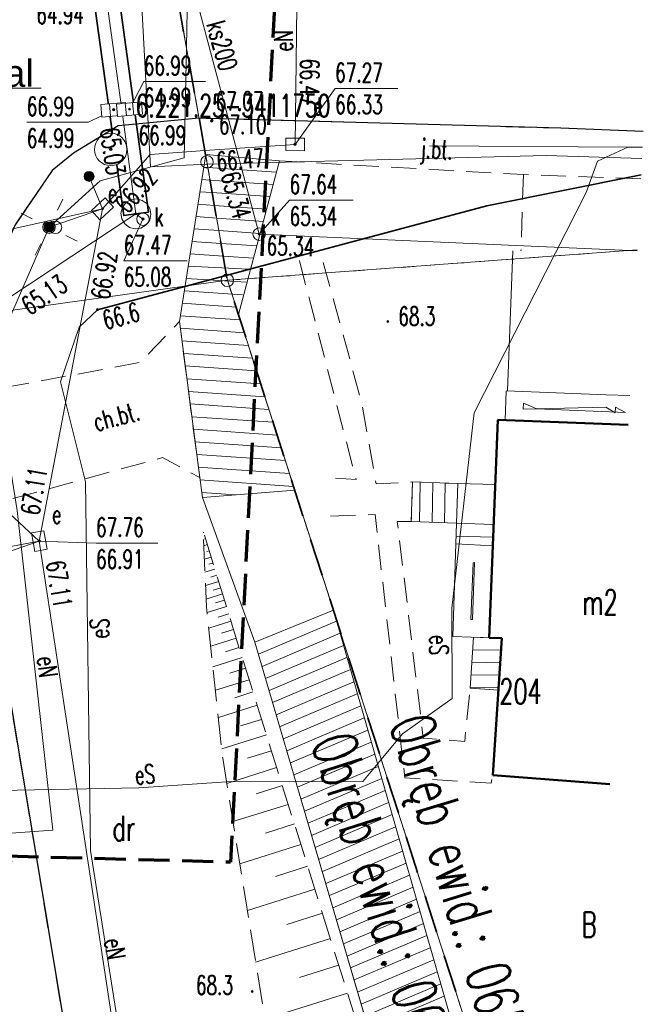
# Model space of a CAD drawing. Header units: metres. Extents: x 6538042 to 13082743, y 6022817 to 12049805.
# Tile 85 of 92: x 6539469 to 6539494, y 6025209 to 6025249. Entities that reach past the tile are written whole.
import ezdxf
from ezdxf.enums import TextEntityAlignment as Align

# ---------------------------------------------------------------- set-up
doc = ezdxf.new("R2010")
doc.units = ezdxf.units.M
doc.header["$MEASUREMENT"] = 0
for name, pattern in [('L_0_03', [1, 0.5, -0.5]), ('L_0_04', [1.5, 1, -0.5]), ('L_0_05', [1.75, 1.25, -0.5]), ('L_0_08', [2.5, 1.5, -1])]:
    doc.linetypes.add(name, pattern=pattern)
doc.layers.get('0').update_dxf_attribs({"linetype": 'CONTINUOUS', "lineweight": 18})
for name, color, linetype, lineweight in [('000_Inne__niezydentyfikowane_', 7, 'CONTINUOUS', 18), ('00_Zakres_opracowania', 70, 'L_0_05', 70), ('121_Punkt_osnowy_szczegolowej', 7, 'CONTINUOUS', 18), ('121_Punkt_osnowy_szczegolowej_Atr103', 7, 'CONTINUOUS', 18), ('202_punkt_graniczny', 96, 'CONTINUOUS', 18), ('208_opis_obrebu', 96, 'CONTINUOUS', 18), ('210_oznaczenie_konturu_uzytku_gruntowego', 96, 'CONTINUOUS', 18), ('211_numer_dzialki_ewidencyjnej', 96, 'CONTINUOUS', 18), ('216_obreb_ewidencyjny', 96, 'L_0_08', 35), ('218_kontur_uzytku_gruntowego', 96, 'L_0_03', 18), ('219_dzialka_ewidencyjna', 96, 'CONTINUOUS', 18), ('312_budynek_ewidencyjny', 7, 'CONTINUOUS', 50), ('312_oznaczenie_budynku_ewidencyjnego_Atr117', 7, 'CONTINUOUS', 18), ('chodnik', 7, 'L_0_04', 18), ('chodnik_Atr17', 7, 'CONTINUOUS', 18), ('d-opis', 7, 'CONTINUOUS', 18), ('elektroenergetyczne_urzadzenie_techniczne', 1, 'CONTINUOUS', 18), ('jezdnia', 7, 'L_0_04', 18), ('jezdnia_Atr17', 7, 'CONTINUOUS', 18), ('komora_podziemna', 7, 'CONTINUOUS', 18), ('kratka_sciekowa', 7, 'CONTINUOUS', 18), ('kraweznik', 7, 'CONTINUOUS', 25), ('latarnia', 7, 'CONTINUOUS', 18), ('obudowa_ochronna_przewodu', 7, 'CONTINUOUS', 35), ('pikieta_naturalna', 7, 'CONTINUOUS', 18), ('pikieta_naturalna_Atr2', 7, 'CONTINUOUS', 18), ('pikieta_sztuczna', 7, 'CONTINUOUS', 18), ('pikieta_sztuczna_Atr2', 7, 'CONTINUOUS', 18), ('przewod_elektroenergetyczny_podziemny', 1, 'CONTINUOUS', 18), ('przewod_elektroenergetyczny_podziemny_Atr17', 1, 'CONTINUOUS', 18), ('przewod_gazowy', 52, 'CONTINUOUS', 18), ('przewod_kanalizacyjny', 36, 'CONTINUOUS', 18), ('przewod_kanalizacyjny_Atr17', 36, 'CONTINUOUS', 18), ('rzedna', 7, 'CONTINUOUS', 18), ('rzedna_Atr2', 7, 'CONTINUOUS', 18), ('rzedna_Atr3', 7, 'CONTINUOUS', 18), ('Schody', 7, 'CONTINUOUS', 18), ('schody_w_ciagu_komunikacyjnym', 7, 'CONTINUOUS', 18), ('sciana_oporowa__linia_', 7, 'CONTINUOUS', 18), ('skarpa_nieumocniona', 7, 'L_0_05', 18), ('slup_przewodow_napowietrznych', 7, 'CONTINUOUS', 18), ('taras', 7, 'CONTINUOUS', 18), ('wlaz_do_komory_lub_kanalu___okragly', 7, 'CONTINUOUS', 18), ('wlaz_do_komory_lub_kanalu___okragly_Atr17', 7, 'CONTINUOUS', 18), ('wlaz_do_komory_lub_kanalu___prostokatny', 7, 'CONTINUOUS', 18), ('wlaz_do_komory_lub_kanalu___prostokatny_Atr17', 7, 'CONTINUOUS', 18)]:
    doc.layers.add(name, color=color, linetype=linetype, lineweight=lineweight)
doc.styles.get("Standard").update_dxf_attribs({"font": 'simplex.shx'})
doc.styles.add('Style-Arial', font='arial.ttf')

# ---------------------------------------------------------------- blocks, each defined once
blk = doc.blocks.new('OSSP03')
at = {"color": 0, "linetype": 'Continuous', "lineweight": 18}
blk.add_wipeout([(0, -1.3), (0.65, -1.126), (1.126, -0.65), (1.3, 0), (1.126, 0.65), (0.65, 1.126), (0, 1.3), (-0.65, 1.126), (-1.126, 0.65), (-1.3, 0), (-1.126, -0.65), (-0.65, -1.126)], dxfattribs=at)
at = {"linetype": 'Continuous', "lineweight": 18}
blk.add_hatch(color=0, dxfattribs=at).paths.add_polyline_path([(0, -0.1, 1), (0, 0.1, 1), (0, -0.1, 1)])
at = {"color": 0, "linetype": 'Continuous', "lineweight": 18}
for radius in [1.3, 0.1]:
    blk.add_circle((0, 0), radius, dxfattribs=at)
blk = doc.blocks.new('SUUS25')
at = {"linetype": 'Continuous', "lineweight": 13}
blk.add_hatch(color=0, dxfattribs=at).paths.add_polyline_path([(0, -0.4, 1), (0, 0.4, 1), (0, -0.4, 1)])
at = {"color": 0, "linetype": 'Continuous', "lineweight": 13}
blk.add_circle((0, 0), 0.4, dxfattribs=at)
blk = doc.blocks.new('SUUS05')
at = {"color": 0, "linetype": 'Continuous', "lineweight": 18}
blk.add_wipeout([(1, 0.5), (1, -0.5), (-1, -0.5), (-1, 0.5)], dxfattribs=at)
at = {"color": 0, "linetype": 'Continuous', "lineweight": 18, "flags": 128}
blk.add_lwpolyline([(1, 0.5), (1, -0.5), (-1, -0.5), (-1, 0.5), (1, 0.5)], close=True, dxfattribs=at)
for points in [[(-0.3, 0.5), (-0.3, -0.5)], [(0.3, 0.5), (0.3, -0.5)]]:
    blk.add_lwpolyline(points, dxfattribs=at)
blk = doc.blocks.new('RTPW01')
at = {"linetype": 'Continuous', "lineweight": 13}
blk.add_hatch(color=0, dxfattribs=at).paths.add_polyline_path([(0, -0.091, 1), (0, 0.091, 1), (0, -0.091, 1)])
at = {"color": 0, "linetype": 'Continuous', "lineweight": 13}
blk.add_circle((0, 0), 0.0906, dxfattribs=at)

msp = doc.modelspace()

# ---------------------------------------------------------------- linework, layer by layer
at = {"layer": '000_Inne__niezydentyfikowane_', "linetype": 'Continuous', "lineweight": 18, "flags": 128}
for points in [[(6539476.22, 6025228.14), (6539476.2, 6025228.14)], [(6539476.37, 6025227.65), (6539476.23, 6025227.6)], [(6539476.29, 6025227.89), (6539476.25, 6025227.88)], [(6539476.52, 6025227.15), (6539476.25, 6025227.07)], [(6539476.44, 6025227.4), (6539476.34, 6025227.37)], [(6539476.59, 6025226.91), (6539476.43, 6025226.86)], [(6539476.67, 6025226.66), (6539476.27, 6025226.54)], [(6539476.75, 6025226.42), (6539476.51, 6025226.34)], [(6539476.82, 6025226.17), (6539476.29, 6025226.01)], [(6539476.97, 6025225.68), (6539476.32, 6025225.47)], [(6539476.9, 6025225.92), (6539476.6, 6025225.83)], [(6539477.13, 6025225.17), (6539476.36, 6025224.93)], [(6539477.05, 6025225.43), (6539476.69, 6025225.32)], [(6539477.22, 6025224.88), (6539476.8, 6025224.75)], [(6539477.31, 6025224.58), (6539476.42, 6025224.3)], [(6539477.41, 6025224.25), (6539476.93, 6025224.11)], [(6539477.52, 6025223.91), (6539476.5, 6025223.59)], [(6539477.63, 6025223.53), (6539477.09, 6025223.36)], [(6539477.76, 6025223.13), (6539476.59, 6025222.76)], [(6539477.89, 6025222.7), (6539477.26, 6025222.5)], [(6539478.04, 6025222.24), (6539476.69, 6025221.82)], [(6539478.19, 6025221.75), (6539477.47, 6025221.52)], [(6539478.36, 6025221.22), (6539476.81, 6025220.73)], [(6539478.54, 6025220.65), (6539477.7, 6025220.39)], [(6539478.73, 6025220.04), (6539476.94, 6025219.48)], [(6539478.93, 6025219.39), (6539477.98, 6025219.1)], [(6539479.14, 6025218.72), (6539477.14, 6025218.09)], [(6539479.37, 6025218), (6539478.32, 6025217.67)], [(6539479.6, 6025217.25), (6539477.39, 6025216.56)], [(6539479.85, 6025216.47), (6539478.69, 6025216.1)], [(6539480.11, 6025215.64), (6539477.67, 6025214.87)], [(6539480.38, 6025214.77), (6539479.1, 6025214.36)], [(6539480.67, 6025213.85), (6539477.97, 6025213)], [(6539480.97, 6025212.89), (6539479.55, 6025212.44)], [(6539481.29, 6025211.88), (6539478.3, 6025210.94)], [(6539481.62, 6025210.81), (6539480.05, 6025210.32)], [(6539481.98, 6025209.69), (6539478.67, 6025208.65)]]:
    msp.add_lwpolyline(points, dxfattribs=at)
at = {"layer": '00_Zakres_opracowania', "lineweight": 70, "flags": 128}
msp.add_lwpolyline([(6539430.3789, 6025283.55366), (6539480.86144, 6025284.41197), (6539477.2955, 6025214.93473), (6539428.3968, 6025216.24051)], close=True, dxfattribs=at)
at = {"layer": '202_punkt_graniczny', "lineweight": 18}
for centre in [(6539476.35, 6025242.97), (6539477.17, 6025238.23)]:
    msp.add_circle(centre, 0.25, dxfattribs=at)
at = {"layer": '216_obreb_ewidencyjny', "lineweight": 35, "flags": 128}
msp.add_lwpolyline([(6539468.53665, 6025299.20459), (6539469, 6025296.22), (6539471.08, 6025277.74), (6539472.99, 6025262.92), (6539473.79, 6025257.29), (6539476.35, 6025242.97), (6539477.17, 6025238.23), (6539487.99611, 6025204.50287)], dxfattribs=at)
at = {"layer": '218_kontur_uzytku_gruntowego', "lineweight": 18, "flags": 128}
for points in [[(6539473.79, 6025257.29), (6539476.35, 6025242.97)], [(6539476.35, 6025242.97), (6539477.17, 6025238.23)], [(6539477.17, 6025238.23), (6539493.57348, 6025239.44956)], [(6539477.17, 6025238.23), (6539487.99611, 6025204.50287)]]:
    msp.add_lwpolyline(points, dxfattribs=at)
at = {"layer": '219_dzialka_ewidencyjna', "linetype": 'Continuous', "lineweight": 18, "flags": 128}
for points in [[(6539473.79, 6025257.29), (6539476.35, 6025242.97)], [(6539476.35, 6025242.97), (6539477.17, 6025238.23)], [(6539477.17, 6025238.23), (6539493.57348, 6025239.44956)], [(6539477.17, 6025238.23), (6539457.96, 6025235.55)], [(6539477.17, 6025238.23), (6539487.99611, 6025204.50287)]]:
    msp.add_lwpolyline(points, dxfattribs=at)
at = {"layer": '312_budynek_ewidencyjny', "linetype": 'Continuous', "lineweight": 50, "flags": 128}
for points in [[(6539487.65, 6025223.92), (6539487.99, 6025232.65)], [(6539487.99, 6025232.65), (6539493.21366, 6025232.439)], [(6539488.16, 6025223.9), (6539487.65, 6025223.92)], [(6539487.79, 6025218.42), (6539488.16, 6025223.9)], [(6539492.47537, 6025218.05463), (6539487.79, 6025218.42)]]:
    msp.add_lwpolyline(points, dxfattribs=at)
at = {"layer": 'chodnik', "lineweight": 18, "flags": 128}
msp.add_lwpolyline([(6539466.76, 6025233.66), (6539473.68, 6025234.94), (6539475.25, 6025236.58), (6539476.06, 6025230.34), (6539474.57, 6025231.13), (6539467.19, 6025229.11), (6539466.62, 6025232.53)], close=True, dxfattribs=at)
at = {"layer": 'd-opis', "lineweight": 13}
msp.add_line((6539459.39275, 6025245.92204), (6539469.71829, 6025245.92204), dxfattribs=at)
at = {"layer": 'jezdnia', "lineweight": 18, "flags": 128}
for points in [[(6539476.04, 6025244.72), (6539472.8, 6025244.42)], [(6539493.81686, 6025244.19164), (6539490.51, 6025244.32), (6539476.04, 6025244.72)], [(6539472.8, 6025244.42), (6539471.01, 6025243.32)], [(6539471.01, 6025243.32), (6539470.16, 6025242.63)], [(6539493.71943, 6025242.29328), (6539489.02, 6025242.46), (6539479.26, 6025243.01)], [(6539470.16, 6025242.63), (6539468.67, 6025240.45)], [(6539489.02, 6025242.46), (6539488.92, 6025239.41)], [(6539480.05, 6025239.02), (6539482.32, 6025230.26), (6539481.49, 6025230.31)], [(6539481.3, 6025228.79), (6539483.08, 6025228.85), (6539484.27, 6025218.31), (6539487.73, 6025218.1), (6539487.79, 6025218.42), (6539488.02, 6025221.82), (6539486.88, 6025221.9), (6539486.67, 6025219.77), (6539485.01, 6025219.9), (6539483.97, 6025228.58), (6539484.53, 6025228.58), (6539484.58, 6025230.16), (6539483.12, 6025230.08), (6539482.55, 6025233.31), (6539480.93, 6025239.23)], [(6539466.62, 6025232.53), (6539472.02529, 6025200.07012)]]:
    msp.add_lwpolyline(points, dxfattribs=at)
at = {"layer": 'komora_podziemna', "linetype": 'Continuous', "lineweight": 18, "flags": 128}
msp.add_lwpolyline([(6539474.11, 6025240.88), (6539474.06, 6025240.64), (6539473.92, 6025240.45), (6539473.71, 6025240.32), (6539473.48, 6025240.29), (6539473.25, 6025240.35), (6539473.06, 6025240.49), (6539472.94, 6025240.69), (6539472.91, 6025240.92), (6539472.97, 6025241.14), (6539473.11, 6025241.34), (6539473.32, 6025241.46), (6539473.54, 6025241.49), (6539473.76, 6025241.43), (6539473.96, 6025241.29), (6539474.07, 6025241.1)], close=True, dxfattribs=at)
at = {"layer": 'kraweznik', "linetype": 'Continuous', "lineweight": 25, "flags": 128}
for points in [[(6539476.04, 6025244.72), (6539472.8, 6025244.42), (6539471.01, 6025243.32), (6539470.16, 6025242.63), (6539468.67, 6025240.45), (6539467.91, 6025238.79), (6539467.31, 6025236.55), (6539466.81, 6025234.08), (6539466.62, 6025232.53), (6539472.02529, 6025200.07012)], [(6539493.81686, 6025244.19164), (6539490.51, 6025244.32), (6539476.04, 6025244.72)]]:
    msp.add_lwpolyline(points, dxfattribs=at)
at = {"layer": 'latarnia', "linetype": 'Continuous', "lineweight": 18, "flags": 128}
for points in [[(6539470.36498, 6025241.03131), (6539470.58746, 6025241.47821)], [(6539469.35901, 6025240.69403), (6539468.91211, 6025240.91651)], [(6539470.70225, 6025240.02534), (6539471.14916, 6025239.80286)], [(6539469.69629, 6025239.68806), (6539469.47381, 6025239.24116)]]:
    msp.add_lwpolyline(points, dxfattribs=at)
at = {"layer": 'latarnia', "lineweight": 18}
msp.add_circle((6539470.03, 6025240.36), 0.25, dxfattribs=at)
at = {"layer": 'obudowa_ochronna_przewodu', "linetype": 'Continuous', "lineweight": 35, "flags": 128}
msp.add_lwpolyline([(6539470.29, 6025257.57), (6539471.32, 6025257.55), (6539472.51, 6025251.88), (6539474.01, 6025240.96), (6539473.51, 6025240.89), (6539473.02, 6025240.82), (6539471.52, 6025251.71)], close=True, dxfattribs=at)
msp.add_lwpolyline([(6539493.72766, 6025242.45369), (6539487.55, 6025241.21), (6539471.97, 6025237.05)], dxfattribs=at)
at = {"layer": 'przewod_elektroenergetyczny_podziemny', "linetype": 'Continuous', "lineweight": 18, "flags": 128}
for points in [[(6539475.53, 6025247.58), (6539475.65, 6025254.09), (6539479.9, 6025254.22), (6539479.86, 6025253.37)], [(6539479.99, 6025252.56), (6539479.88, 6025243.67), (6539476.27, 6025243.42)], [(6539463.96086, 6025200.28547), (6539461.57, 6025214.92), (6539461.46, 6025215.59), (6539470.18, 6025216.22), (6539468.76, 6025229.01), (6539468, 6025233.7), (6539468.26, 6025235.97), (6539468.31, 6025236.39), (6539470.03, 6025240.36), (6539472.08, 6025242.21), (6539475.44, 6025243.13), (6539475.53, 6025247.58)], [(6539476.27, 6025243.42), (6539474.08, 6025243.27), (6539472.17, 6025241.09), (6539469.64, 6025227.79), (6539473.86779, 6025200.02092)], [(6539493.78426, 6025243.55644), (6539493.2, 6025243.56), (6539491.98, 6025243), (6539491.53, 6025241.74), (6539487.05, 6025232.93), (6539486.15, 6025225.1), (6539486.17, 6025221.49), (6539484.18, 6025220.08), (6539483.33, 6025219.05)], [(6539493.2, 6025243.56), (6539485.26, 6025243.62)], [(6539462.18057, 6025200.33301), (6539461.28, 6025205.76), (6539461.76, 6025206.31), (6539472.31, 6025208.12), (6539472.78, 6025208.49), (6539471.69, 6025215.41), (6539471.49, 6025230.16), (6539470.49, 6025234.17), (6539471.23, 6025236.36), (6539471.97, 6025237.05), (6539487.55, 6025241.21), (6539493.72766, 6025242.45369)], [(6539472.17, 6025241.09), (6539471.63, 6025242.39)], [(6539472.17, 6025241.09), (6539470.03, 6025240.36)], [(6539469.64, 6025227.79), (6539468.44, 6025228.91)], [(6539469.64, 6025227.79), (6539460.09, 6025226)], [(6539469.64, 6025227.79), (6539466.62, 6025226.75), (6539465.1, 6025226.56), (6539467.05, 6025214.76), (6539468.54, 6025214.95), (6539466.62, 6025226.75)], [(6539462.29, 6025216.17), (6539468.05, 6025217.8), (6539473.62, 6025217.91), (6539477.32, 6025218.16), (6539479.66, 6025218.15), (6539482.59, 6025218.17), (6539483.33, 6025219.05)]]:
    msp.add_lwpolyline(points, dxfattribs=at)
at = {"layer": 'przewod_gazowy', "linetype": 'Continuous', "lineweight": 18, "flags": 128}
for points in [[(6539476.37, 6025242.88), (6539474.09, 6025242.77), (6539473.64, 6025251.17)], [(6539493.76116, 6025243.10641), (6539489.93, 6025243.23), (6539476.37, 6025242.88)]]:
    msp.add_lwpolyline(points, dxfattribs=at)
at = {"layer": 'przewod_kanalizacyjny', "linetype": 'Continuous', "lineweight": 18, "flags": 128}
for points in [[(6539473.51, 6025240.89), (6539472.94, 6025245.07), (6539472.01, 6025251.79), (6539470.8, 6025257.56), (6539470.31, 6025258.94), (6539470.09, 6025259.52), (6539468.12, 6025261.9), (6539459.58, 6025272.27), (6539453.87275, 6025298.95527)], [(6539478.44, 6025240.08), (6539475.49, 6025251.14)], [(6539472.62, 6025245.06), (6539472.94, 6025245.07), (6539473.25, 6025245.08)], [(6539463.29, 6025234.14), (6539473.51, 6025240.89)], [(6539473.51, 6025240.89), (6539473.79, 6025240.68)], [(6539478.44, 6025240.08), (6539493.57156, 6025239.4123)]]:
    msp.add_lwpolyline(points, dxfattribs=at)
at = {"layer": 'rzedna_Atr2', "linetype": 'Continuous', "lineweight": 18, "flags": 128}
for points in [[(6539473.25, 6025245.08), (6539473.82, 6025246.19), (6539476.293, 6025246.19)], [(6539479.88, 6025243.67), (6539481.48, 6025245.91), (6539483.99, 6025245.91)], [(6539472.62, 6025245.06), (6539471.61, 6025244.56), (6539469.137, 6025244.56)], [(6539478.44, 6025240.08), (6539479.66, 6025241.44), (6539482.197, 6025241.44)], [(6539472.17, 6025241.09), (6539465.39, 6025239.58), (6539467.9, 6025239.58)], [(6539473.79, 6025240.68), (6539473.02, 6025239.01), (6539475.562, 6025239.01)], [(6539469.64, 6025227.79), (6539471.91, 6025227.71), (6539474.383, 6025227.71)]]:
    msp.add_lwpolyline(points, dxfattribs=at)
at = {"layer": 'Schody', "linetype": 'Continuous', "lineweight": 18, "flags": 128}
for points in [[(6539484.58, 6025230.16), (6539484.53, 6025228.58)], [(6539486.39, 6025230.1), (6539484.58, 6025230.16)], [(6539484.86, 6025228.56), (6539484.89, 6025230.14)], [(6539485.36, 6025228.54), (6539485.39, 6025230.13)], [(6539485.86, 6025228.52), (6539485.89, 6025230.11)], [(6539485.89, 6025230.11), (6539486.39, 6025230.1)], [(6539486.34, 6025228.51), (6539486.39, 6025230.1)], [(6539484.53, 6025228.58), (6539486.34, 6025228.51)], [(6539486.32, 6025227.99), (6539487.8, 6025227.95), (6539487.82, 6025228.45), (6539486.34, 6025228.51), (6539486.31, 6025227.68), (6539487.79, 6025227.6), (6539487.82, 6025228.45)], [(6539487.02, 6025223.94), (6539486.88, 6025221.9)], [(6539488.17, 6025223.9), (6539487.02, 6025223.94)], [(6539488.02, 6025221.82), (6539488.17, 6025223.9)], [(6539486.98, 6025223.44), (6539488.13, 6025223.42)], [(6539486.95, 6025222.94), (6539488.1, 6025222.92)], [(6539486.91, 6025222.44), (6539488.06, 6025222.42)], [(6539486.88, 6025221.94), (6539488.03, 6025221.92)], [(6539486.88, 6025221.9), (6539488.02, 6025221.82)]]:
    msp.add_lwpolyline(points, dxfattribs=at)
msp.add_lwpolyline([(6539486.34, 6025228.51), (6539486.39, 6025230.1), (6539487.89, 6025230.05), (6539487.82, 6025228.45)], close=True, dxfattribs=at)
at = {"layer": 'schody_w_ciagu_komunikacyjnym', "linetype": 'Continuous', "lineweight": 18, "flags": 128}
for points in [[(6539476.3, 6025243.26), (6539475.25, 6025236.58)], [(6539479.26, 6025243.01), (6539476.3, 6025243.26)], [(6539477.61, 6025236.86), (6539479.26, 6025243.01)], [(6539476.22, 6025242.76), (6539476.39, 6025242.75)], [(6539476.39, 6025242.75), (6539479.14, 6025242.56)], [(6539476.14, 6025242.27), (6539476.47, 6025242.24)], [(6539476.47, 6025242.24), (6539479.01, 6025242.07)], [(6539476.06, 6025241.77), (6539476.56, 6025241.74)], [(6539476.56, 6025241.74), (6539478.87, 6025241.58)], [(6539475.99, 6025241.28), (6539476.65, 6025241.23)], [(6539476.65, 6025241.23), (6539478.74, 6025241.08)], [(6539475.91, 6025240.78), (6539476.74, 6025240.72)], [(6539476.74, 6025240.72), (6539478.61, 6025240.59)], [(6539475.83, 6025240.29), (6539476.83, 6025240.22)], [(6539476.83, 6025240.22), (6539478.48, 6025240.1)], [(6539475.75, 6025239.79), (6539476.92, 6025239.71)], [(6539476.92, 6025239.71), (6539478.35, 6025239.61)], [(6539475.68, 6025239.29), (6539477, 6025239.2)], [(6539477, 6025239.2), (6539478.22, 6025239.12)], [(6539475.6, 6025238.8), (6539478.02, 6025238.68)], [(6539475.52, 6025238.3), (6539477.92, 6025238.15)], [(6539475.44, 6025237.81), (6539477.77, 6025237.65)], [(6539475.37, 6025237.31), (6539477.52, 6025237.16)], [(6539475.25, 6025236.58), (6539476.06, 6025230.34)], [(6539475.29, 6025236.81), (6539477.68, 6025236.65)], [(6539479.16, 6025232.03), (6539477.61, 6025236.86)], [(6539475.29, 6025236.31), (6539477.85, 6025236.13)], [(6539475.35, 6025235.81), (6539478.01, 6025235.62)], [(6539475.42, 6025235.3), (6539478.17, 6025235.11)], [(6539475.48, 6025234.8), (6539478.34, 6025234.6)], [(6539475.55, 6025234.29), (6539478.5, 6025234.08)], [(6539475.61, 6025233.78), (6539478.67, 6025233.57)], [(6539475.68, 6025233.28), (6539478.83, 6025233.06)], [(6539475.74, 6025232.77), (6539479, 6025232.55)], [(6539475.81, 6025232.27), (6539479.16, 6025232.03)], [(6539479.87, 6025229.83), (6539479.16, 6025232.03)], [(6539475.87, 6025231.76), (6539479.33, 6025231.52)], [(6539475.94, 6025231.26), (6539479.49, 6025231.01)], [(6539476, 6025230.75), (6539479.65, 6025230.49)], [(6539476.06, 6025230.34), (6539476.17, 6025229.54)], [(6539476.07, 6025230.24), (6539479.82, 6025229.98)], [(6539476.14, 6025229.74), (6539477.5, 6025229.64)], [(6539476.17, 6025229.54), (6539479.87, 6025229.83)], [(6539481.41, 6025225.02), (6539478.27, 6025223.74)], [(6539487.46018, 6025203.96693), (6539481.41, 6025225.02)], [(6539478.41, 6025223.26), (6539481.54, 6025224.58)], [(6539478.56, 6025222.77), (6539481.68, 6025224.1)], [(6539478.27, 6025223.74), (6539484.68143, 6025201.89116)], [(6539478.27, 6025223.74), (6539484.68585, 6025201.89322)], [(6539478.7, 6025222.29), (6539481.82, 6025223.61)], [(6539478.84, 6025221.81), (6539481.95, 6025223.13)], [(6539478.98, 6025221.33), (6539482.09, 6025222.65)], [(6539479.12, 6025220.84), (6539482.23, 6025222.16)], [(6539479.26, 6025220.36), (6539482.37, 6025221.68)], [(6539479.41, 6025219.88), (6539482.51, 6025221.19)], [(6539479.55, 6025219.39), (6539482.65, 6025220.71)], [(6539479.69, 6025218.91), (6539482.79, 6025220.22)], [(6539479.83, 6025218.43), (6539482.93, 6025219.74)], [(6539479.97, 6025217.94), (6539483.07, 6025219.26)], [(6539480.11, 6025217.46), (6539483.21, 6025218.77)], [(6539480.26, 6025216.98), (6539483.35, 6025218.29)], [(6539480.4, 6025216.5), (6539483.48, 6025217.8)], [(6539480.54, 6025216.01), (6539483.62, 6025217.32)], [(6539480.68, 6025215.53), (6539483.76, 6025216.84)], [(6539480.82, 6025215.05), (6539483.9, 6025216.35)], [(6539480.97, 6025214.56), (6539484.04, 6025215.87)], [(6539481.11, 6025214.08), (6539484.18, 6025215.38)], [(6539481.25, 6025213.6), (6539484.32, 6025214.9)], [(6539481.39, 6025213.11), (6539484.46, 6025214.42)], [(6539481.53, 6025212.63), (6539484.6, 6025213.93)], [(6539481.67, 6025212.15), (6539484.74, 6025213.45)], [(6539481.82, 6025211.67), (6539484.88, 6025212.96)], [(6539481.96, 6025211.18), (6539485.02, 6025212.48)], [(6539482.1, 6025210.7), (6539485.15, 6025212)], [(6539482.24, 6025210.22), (6539485.29, 6025211.51)], [(6539482.38, 6025209.73), (6539485.43, 6025211.03)], [(6539482.52, 6025209.25), (6539485.57, 6025210.54)], [(6539482.67, 6025208.77), (6539485.71, 6025210.06)], [(6539482.81, 6025208.28), (6539485.85, 6025209.57)]]:
    msp.add_lwpolyline(points, dxfattribs=at)
msp.add_lwpolyline([(6539478.27, 6025223.74), (6539476.17, 6025229.54), (6539479.87, 6025229.83), (6539481.41, 6025225.02)], close=True, dxfattribs=at)
at = {"layer": 'sciana_oporowa__linia_', "linetype": 'Continuous', "lineweight": 18, "flags": 128}
msp.add_lwpolyline([(6539488.6, 6025239.41), (6539488.38, 6025233.81)], dxfattribs=at)
at = {"layer": 'skarpa_nieumocniona', "lineweight": 18, "flags": 128}
msp.add_lwpolyline([(6539484.46257, 6025201.7891), (6539480.91, 6025213.08), (6539477.63, 6025223.54), (6539476.2, 6025228.19), (6539476.33, 6025225.16), (6539476.98, 6025219.1), (6539479.4, 6025204.17), (6539480.13405, 6025200.22527)], dxfattribs=at)
at = {"layer": 'slup_przewodow_napowietrznych', "lineweight": 18}
msp.add_circle((6539470.29, 6025240.35), 0.25, dxfattribs=at)
at = {"layer": 'taras', "linetype": 'Continuous', "lineweight": 18, "flags": 128}
msp.add_lwpolyline([(6539493.21348, 6025232.43555), (6539493.08, 6025232.44), (6539489.53, 6025232.58), (6539488.29, 6025232.63), (6539488.33, 6025233.81), (6539492.33, 6025233.65), (6539493.27405, 6025233.61567)], dxfattribs=at)
for points in [[(6539492.69122, 6025232.92723), (6539492.70627, 6025233.15653), (6539493.098, 6025232.9395), (6539489.55, 6025233.0795), (6539489.01826, 6025233.30609), (6539489.01418, 6025233.07335), (6539492.311, 6025233.1505)], [(6539487.66, 6025223.92), (6539486.19, 6025223.97), (6539486.31, 6025227.68), (6539487.79, 6025227.6)], [(6539486.97845, 6025224.65033), (6539486.91962, 6025224.65226), (6539487.00069, 6025226.92639), (6539487.06517, 6025226.93685)]]:
    msp.add_lwpolyline(points, close=True, dxfattribs=at)
at = {"layer": 'wlaz_do_komory_lub_kanalu___okragly', "lineweight": 18}
for centre in [(6539473.79, 6025240.68), (6539478.44, 6025240.08)]:
    msp.add_circle(centre, 0.25, dxfattribs=at)
at = {"layer": 'wlaz_do_komory_lub_kanalu___prostokatny', "color": 7, "linetype": 'Continuous', "lineweight": 18, "flags": 128}
for points in [[(6539479.50757, 6025243.92381), (6539480.25753, 6025243.91616), (6539480.25243, 6025243.41619), (6539479.50247, 6025243.42384)], [(6539471.72408, 6025241.02454), (6539472.28108, 6025241.52679), (6539472.61592, 6025241.15546), (6539472.05892, 6025240.65321)], [(6539469.82101, 6025228.20275), (6539469.95138, 6025227.46416), (6539469.45899, 6025227.37725), (6539469.32862, 6025228.11584)]]:
    msp.add_lwpolyline(points, close=True, dxfattribs=at)

# ---------------------------------------------------------------- block references
at = {"layer": 'elektroenergetyczne_urzadzenie_techniczne', "color": 1, "linetype": 'Continuous', "xscale": 0.5, "yscale": 0.5, "zscale": 0.5}
for p in [(6539471.63, 6025242.39), (6539470.03, 6025240.36)]:
    msp.add_blockref('SUUS25', p, dxfattribs=at)
at = {"layer": 'pikieta_naturalna', "color": 7, "linetype": 'Continuous', "xscale": 0.5, "yscale": 0.5, "zscale": 0.5}
for p in [(6539483.59, 6025236.58), (6539478.16, 6025209.76)]:
    msp.add_blockref('RTPW01', p, dxfattribs=at)
at = {"layer": 'pikieta_sztuczna', "color": 7, "linetype": 'Continuous', "xscale": 0.5, "yscale": 0.5, "zscale": 0.5}
for p in [(6539476.54, 6025244.61), (6539476.55, 6025244.64), (6539474, 6025244.4)]:
    msp.add_blockref('RTPW01', p, dxfattribs=at)
at = {"layer": 'rzedna', "color": 1, "linetype": 'Continuous', "xscale": 0.5, "yscale": 0.5, "zscale": 0.5}
for p, rotation in [((6539479.88, 6025243.67), 184.7), ((6539479.88, 6025243.67), 359.4200000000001), ((6539479.88, 6025243.67), 270.05), ((6539472.17, 6025241.09), 42.03999999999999), ((6539472.17, 6025241.09), 49.54), ((6539472.17, 6025241.09), 80.04), ((6539469.64, 6025227.79), 191.47), ((6539469.64, 6025227.79), 280.01), ((6539469.64, 6025227.79), 80.04), ((6539469.64, 6025227.79), 279.4400000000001)]:
    msp.add_blockref('RTPW01', p, dxfattribs=dict(at, rotation=rotation))
at = {"layer": 'rzedna', "color": 34, "linetype": 'Continuous', "xscale": 0.5, "yscale": 0.5, "zscale": 0.5}
for p, rotation in [((6539473.51, 6025240.89), 214.19), ((6539473.51, 6025240.89), 278.6200000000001), ((6539478.44, 6025240.08), 105.71), ((6539478.44, 6025240.08), 178.28)]:
    msp.add_blockref('RTPW01', p, dxfattribs=dict(at, rotation=rotation))
for p in [(6539473.79, 6025240.68), (6539478.44, 6025240.08)]:
    msp.add_blockref('RTPW01', p, dxfattribs=at)
at = {"layer": 'rzedna', "color": 1, "linetype": 'Continuous', "xscale": 0.5, "yscale": 0.5, "zscale": 0.5}
msp.add_blockref('RTPW01', (6539471.97, 6025237.05), dxfattribs=at)

# ---------------------------------------------------------------- texts
at = {"color": 7, "lineweight": 40, "style": 'Style-Arial'}
msp.add_text('r.o.DN700 stal', height=1.08, rotation=0.105545, dxfattribs=at).set_placement((6539459.77659, 6025245.95941))
at = {"layer": '208_opis_obrebu', "lineweight": 35, "width": 0.66}
for s, rotation, p in [('Obręb ewid.: 065', 286.9, (6539485.31, 6025221.04)), ('Obręb ewid.: 064', 287.8, (6539482.17, 6025220.3))]:
    msp.add_text(s, height=1.75, rotation=rotation, dxfattribs=at).set_placement(p, align=Align.TOP_LEFT)
at = {"layer": '210_oznaczenie_konturu_uzytku_gruntowego', "lineweight": 20, "width": 0.66}
for s, p in [('dr', (6539472.56956, 6025216.79)), ('B', (6539491.35179, 6025212.94))]:
    msp.add_text(s, height=1, dxfattribs=at).set_placement(p, align=Align.TOP_LEFT)
at = {"layer": '211_numer_dzialki_ewidencyjnej', "lineweight": 20, "width": 0.66}
msp.add_text('204', height=1, dxfattribs=at).set_placement((6539488.05, 6025222.27), align=Align.TOP_LEFT)
at = {"layer": '312_oznaczenie_budynku_ewidencyjnego_Atr117', "lineweight": 20, "width": 0.66}
msp.add_text('m2', height=1, dxfattribs=at).set_placement((6539491.37675, 6025225.84), align=Align.TOP_LEFT)
at = {"layer": 'chodnik_Atr17', "lineweight": 15, "width": 0.66}
msp.add_text('ch.bt.', height=0.75, rotation=15.3, dxfattribs=at).set_placement((6539471.72199, 6025232.89339), align=Align.TOP_LEFT)
at = {"layer": 'jezdnia_Atr17', "lineweight": 15, "width": 0.66}
msp.add_text('j.bt.', height=0.75, rotation=356.8, dxfattribs=at).set_placement((6539484.92219, 6025243.88881), align=Align.TOP_LEFT)
at = {"layer": 'pikieta_naturalna_Atr2', "lineweight": 15, "width": 0.66}
for p in [(6539484.01, 6025237.17), (6539475.91, 6025210.39)]:
    msp.add_text('68.3', height=0.75, dxfattribs=at).set_placement(p, align=Align.TOP_LEFT)
at = {"layer": 'pikieta_sztuczna_Atr2', "lineweight": 15, "width": 0.66}
for s, p in [('67.07', (6539476.7, 6025245.78)), ('67.10', (6539476.83, 6025244.84)), ('66.99', (6539473.61, 6025244.41))]:
    msp.add_text(s, height=0.75, dxfattribs=at).set_placement(p, align=Align.TOP_LEFT)
at = {"layer": 'przewod_elektroenergetyczny_podziemny_Atr17', "lineweight": 15, "width": 0.66}
for s, rotation, p in [('eN', 90.1, (6539479.04058, 6025247.39657)), ('eS', 90.8, (6539471.67786, 6025223.88319)), ('eS', 271.1, (6539486.00912, 6025224.03663)), ('eN', 277.1, (6539470.28955, 6025223.22099)), ('eS', 4.6, (6539473.43444, 6025218.79084)), ('eN', 279.4, (6539472.97105, 6025211.93751))]:
    msp.add_text(s, height=0.75, rotation=rotation, dxfattribs=at).set_placement(p, align=Align.TOP_LEFT)
at = {"layer": 'przewod_kanalizacyjny_Atr17', "lineweight": 15, "width": 0.66}
msp.add_text('ks200', height=0.75, rotation=285.7, dxfattribs=at).set_placement((6539477.05134, 6025248.68424), align=Align.TOP_LEFT)
at = {"layer": 'rzedna_Atr2', "lineweight": 15, "width": 0.66}
for s, p in [('66.99', (6539473.82, 6025247.198)), ('67.27', (6539481.48, 6025246.918)), ('66.99', (6539469.137, 6025245.567)), ('67.64', (6539479.66, 6025242.448)), ('67.47', (6539473.02, 6025240.018)), ('67.76', (6539471.91, 6025228.718))]:
    msp.add_text(s, height=0.75, dxfattribs=at).set_placement(p, align=Align.TOP_LEFT)
for s, rotation, p in [('66.47', 270, (6539480.83798, 6025247.09954)), ('66.47', 4.7, (6539476.69756, 6025243.35411)), ('66.92', 49.5, (6539472.60936, 6025241.34669)), ('65.34', 285.7, (6539477.62331, 6025242.65386)), ('65.34', 358.3, (6539478.75263, 6025239.99966)), ('66.92', 80, (6539471.70315, 6025237.55645)), ('65.13', 34.2, (6539468.83741, 6025237.4245)), ('66.6', 14.9, (6539472.09653, 6025236.97462)), ('67.11', 80, (6539468.89131, 6025228.91977)), ('67.11', 279.4, (6539470.64985, 6025227.06295))]:
    msp.add_text(s, height=0.75, rotation=rotation, dxfattribs=at).set_placement(p, align=Align.TOP_LEFT)
at = {"layer": 'rzedna_Atr3', "lineweight": 15, "width": 0.66}
for s, p in [('64.94', (6539469.52, 6025249.252)), ('66.33', (6539481.48, 6025245.643)), ('64.99', (6539469.137, 6025244.292)), ('65.34', (6539479.66, 6025241.173)), ('65.08', (6539473.02, 6025238.742)), ('66.91', (6539471.91, 6025227.442))]:
    msp.add_text(s, height=0.75, dxfattribs=at).set_placement(p, align=Align.TOP_LEFT)
at = {"layer": 'wlaz_do_komory_lub_kanalu___okragly_Atr17', "lineweight": 15, "width": 0.66}
for p in [(6539474.25, 6025241.14), (6539478.91, 6025241.17)]:
    msp.add_text('k', height=0.75, dxfattribs=at).set_placement(p, align=Align.TOP_LEFT)
at = {"layer": 'wlaz_do_komory_lub_kanalu___prostokatny_Atr17', "lineweight": 15, "width": 0.66}
for p in [(6539480.6, 6025245.6), (6539472.38, 6025242.1), (6539470.15, 6025229.24)]:
    msp.add_text('e', height=0.75, dxfattribs=at).set_placement(p, align=Align.TOP_LEFT)

# ---------------------------------------------------------------- next in the draw order: block references
at = {"layer": '121_Punkt_osnowy_szczegolowej', "color": 7, "linetype": 'Continuous', "xscale": 0.5, "yscale": 0.5, "zscale": 0.5}
msp.add_blockref('OSSP03', (6539472.5, 6025243.47), dxfattribs=at)
at = {"layer": 'kratka_sciekowa', "color": 34, "linetype": 'Continuous', "xscale": 0.5, "yscale": 0.5, "zscale": 0.5, "rotation": 5.16}
msp.add_blockref('SUUS05', (6539472.62, 6025245.06), dxfattribs=at)

# ---------------------------------------------------------------- next in the draw order: block references
at = {"layer": 'kratka_sciekowa', "color": 34, "linetype": 'Continuous', "xscale": 0.5, "yscale": 0.5, "zscale": 0.5, "rotation": 5.39}
msp.add_blockref('SUUS05', (6539473.25, 6025245.08), dxfattribs=at)

# ---------------------------------------------------------------- next in the draw order: texts
at = {"layer": 'rzedna_Atr2', "lineweight": 15, "width": 0.66}
msp.add_text('65.03', height=0.75, rotation=278.6, dxfattribs=at).set_placement((6539472.80815, 6025244.39464), align=Align.TOP_LEFT)

# ---------------------------------------------------------------- next in the draw order: block references
at = {"layer": 'rzedna', "color": 34, "linetype": 'Continuous', "xscale": 0.5, "yscale": 0.5, "zscale": 0.5}
for p, rotation in [((6539472.62, 6025245.06), 176.15), ((6539473.25, 6025245.08), 41.47)]:
    msp.add_blockref('RTPW01', p, dxfattribs=dict(at, rotation=rotation))

# ---------------------------------------------------------------- next in the draw order: texts
at = {"layer": '121_Punkt_osnowy_szczegolowej_Atr103', "lineweight": 18, "width": 0.66}
msp.add_text('6.221.25-3411750', height=0.9, dxfattribs=at).set_placement((6539473.5, 6025245.67), align=Align.TOP_LEFT)
at = {"layer": 'rzedna_Atr3', "lineweight": 15, "width": 0.66}
msp.add_text('64.99', height=0.75, dxfattribs=at).set_placement((6539473.82, 6025245.923), align=Align.TOP_LEFT)

doc.saveas('drawing.dxf')
